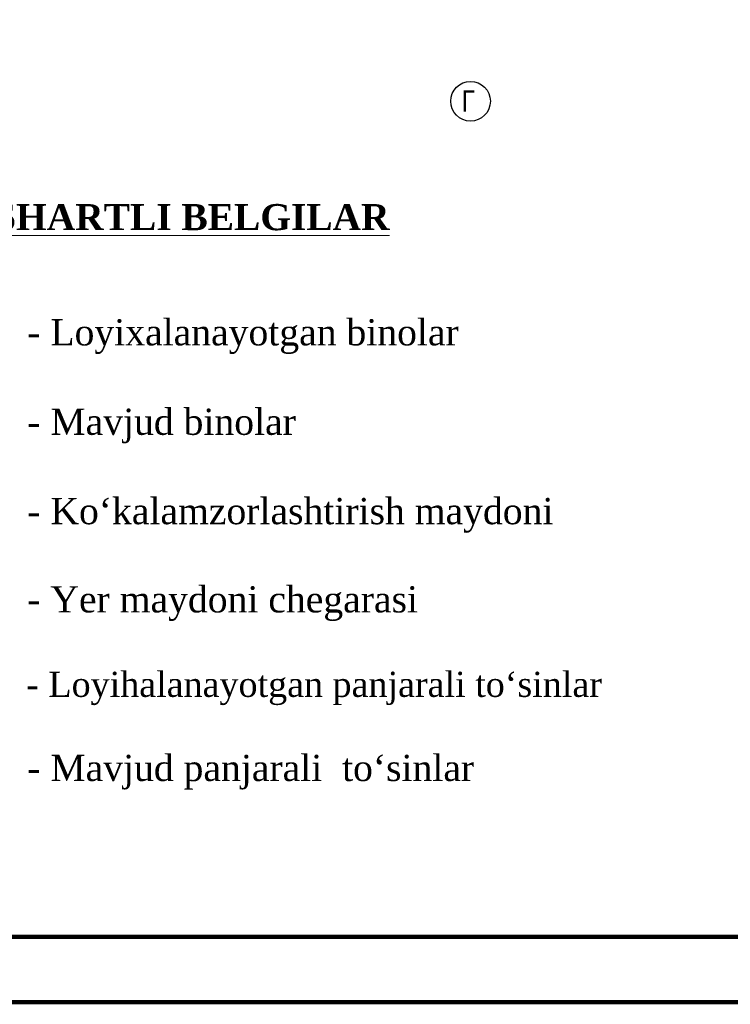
# Model space of a CAD drawing. Header units: millimetres. Extents: x -257011 to 237647566, y 2784933 to 6706507.
# Tile 100 of 256: x 9305563 to 9338241, y 4968392 to 5013665. Entities that reach past the tile are written whole.
import ezdxf

# ---------------------------------------------------------------- set-up
doc = ezdxf.new("R2010")
doc.units = ezdxf.units.MM
doc.header["$LTSCALE"] = 1000
doc.layers.add('PLAN', color=7, linetype='Continuous', lineweight=40)
doc.styles.add('Roman', font='romans')
doc.styles.get("Standard").update_dxf_attribs({"font": 'ARIALN.TTF'})

# ---------------------------------------------------------------- blocks, each defined once
blk = doc.blocks.new('fjmhk')
at = {"layer": 'PLAN', "color": 158, "lineweight": 30}
blk.add_circle((10022506.6, 5070260, 0), 324.9, dxfattribs=at)
at = {"layer": 'PLAN', "lineweight": 30, "insert": (10022364.2, 5070437.4, 0), "char_height": 350, "width": 338.657, "attachment_point": 1}
blk.add_mtext('Г', dxfattribs=at)

msp = doc.modelspace()

# ---------------------------------------------------------------- linework, layer by layer
at = {"lineweight": 30, "ltscale": 1000, "const_width": 200}
for points in [[(9199214.586, 4968492.069), (9493684.283, 4968492.069), (9493684.283, 5384956.354), (9199214.586, 5384956.354)], [(9202214.586, 4971492.069), (9490684.283, 4971492.069), (9490684.283, 5381956.354), (9202214.586, 5381956.354)]]:
    msp.add_lwpolyline(points, close=True, dxfattribs=at)

# ---------------------------------------------------------------- texts
at = {"color": 1, "lineweight": 15, "insert": (9304389.351, 5005188.004), "char_height": 1200, "attachment_point": 1}
msp.add_mtext('{\\fTimes New Roman|b1|i0|c204|p18;\\L\\C256;SHARTLI BELGILAR}', dxfattribs=at)
at = {"color": 250, "linetype": 'Continuous', "lineweight": 5, "ltscale": 70, "width": 130779.04008, "attachment_point": 1}
for s, insert, char_height in [('{\\fTimes New Roman|b0|i0|c204|p18;- Loyixalanayotgan binolar}', (9305910.495, 4999896.739), 1206.86493), ('{\\fTimes New Roman|b0|i0|c204|p18;- Mavjud binolar}', (9305910.495, 4995783.264), 1206.86493), ('{\\fTimes New Roman|b0|i0|c204|p18;- Ko‘kalamzorlashtirish maydoni}', (9305910.495, 4991674.717), 1206.86493), ('{\\fTimes New Roman|b0|i0|c204|p18;- Yer maydoni chegarasi}', (9305910.495, 4987617.679), 1206.86493), ('{\\fTimes New Roman|b0|i0|c204|p18;- \\fTimes New Roman|b0|i0|c0|p18;Loyihalanayotgan p\\fTimes New Roman|b0|i0|c204|p18;anjarali\\fTimes New Roman|b0|i0|c0|p18; \\fTimes New Roman|b0|i0|c204|p18;to‘sinlar}', (9305862.107, 4983685.311), 1158.331444), ('{\\fTimes New Roman|b0|i0|c204|p18;- \\fTimes New Roman|b0|i0|c0|p18;Mavjud p\\fTimes New Roman|b0|i0|c204|p18;anjarali  to‘sinlar}', (9305910.495, 4979865.743), 1206.864931)]:
    msp.add_mtext(s, dxfattribs=dict(at, insert=insert, char_height=char_height))
at = {"insert": (9196732.232, 4979046.798), "char_height": 1484.641859, "width": 79822.57247, "attachment_point": 4, "style": 'Roman'}
msp.add_mtext('\\pi18148.64809,t23754.26974,93492.78231;{\\fArial|b0|i0|c0|p34;2.^I \\fArial|b0|i0|c204|p34;Qurilish belgilangan "A" nuqtasidan amalga oshiriladi.}', dxfattribs=at)

# ---------------------------------------------------------------- next in the draw order: block references
at = {"lineweight": 50, "xscale": 2.808936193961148, "yscale": 2.808936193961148, "zscale": 2.808936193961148}
msp.add_blockref('fjmhk', (-18826286.307, -9232122.376, 0), dxfattribs=at)

doc.saveas('drawing.dxf')
